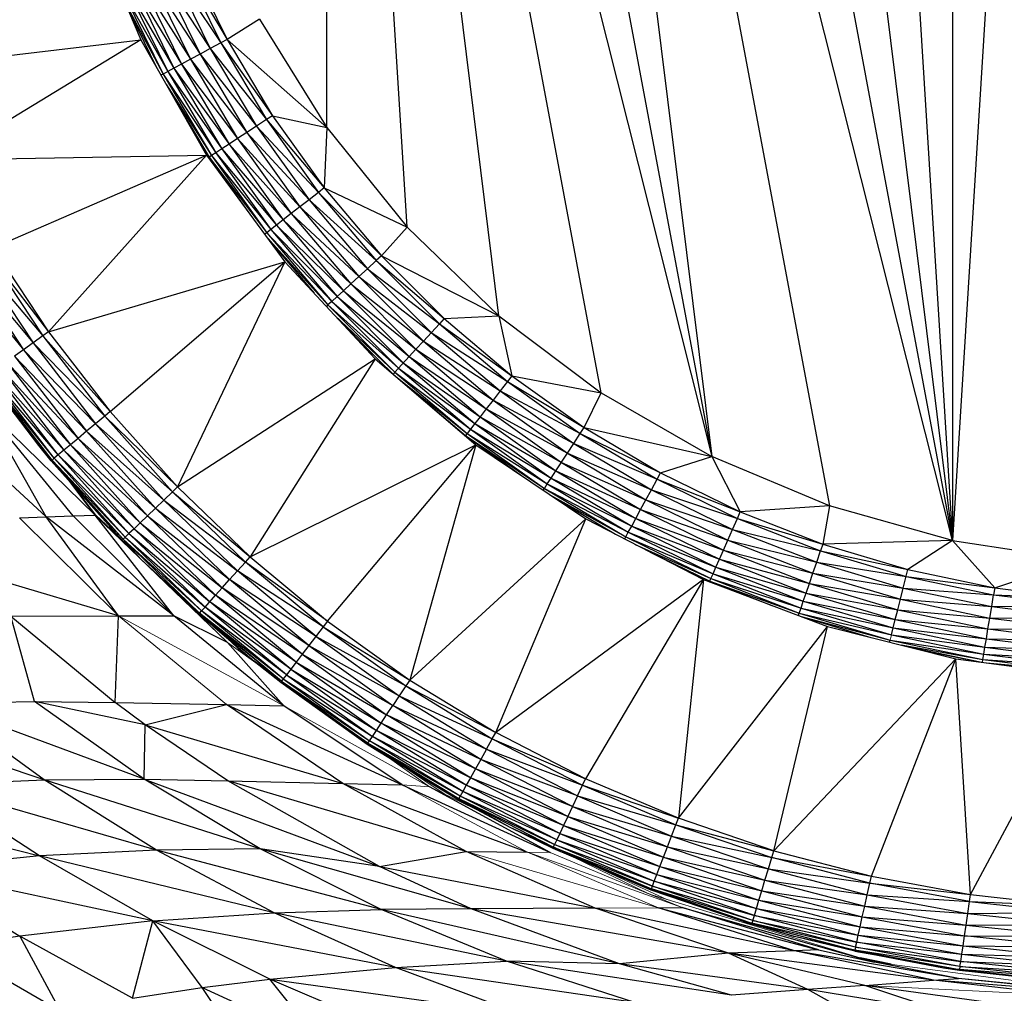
# Paper-space layout '_Right' of a CAD drawing. Header units: millimetres. Extents: x -464 to -1, y 0 to 650.
# Tile 42 of 50: x -35 to -22, y 517 to 529. Entities that reach past the tile are written whole.
import ezdxf

# ---------------------------------------------------------------- set-up
doc = ezdxf.new("R2010")
doc.units = ezdxf.units.MM

psp = doc.layouts.new('_Right')

# ---------------------------------------------------------------- linework, layer by layer
at = {"color": 7, "linetype": 'Continuous', "lineweight": 25}
for p, q in [((-21.021, 549.153), (-22.667, 522.513)), ((-22.667, 548.902), (-22.667, 522.513)), ((-24.27, 548.45), (-22.667, 522.513)), ((-25.805, 547.804), (-22.667, 522.513)), ((-27.248, 546.974), (-22.667, 522.513)), ((-28.579, 545.973), (-24.27, 522.965)), ((-22.667, 522.513), (-28.579, 545.973)), ((-28.579, 545.973), (-25.805, 523.611)), ((-29.776, 544.816), (-25.805, 523.611)), ((-28.579, 525.442), (-30.821, 543.52)), ((-29.776, 526.6), (-30.821, 543.52)), ((-27.248, 524.441), (-30.821, 543.52)), ((-30.821, 527.896), (-30.821, 543.52)), ((-30.821, 543.52), (-25.805, 523.611)), ((-33.924, 530.627), (-33.247, 529.038)), ((-32.632, 530.084), (-32.124, 529.044)), ((-32.998, 529.923), (-32.476, 528.854)), ((-32.998, 529.923), (-32.342, 528.926)), ((-32.859, 529.984), (-32.342, 528.926)), ((-32.859, 529.984), (-32.205, 529)), ((-32.716, 530.047), (-32.205, 529)), ((-32.716, 530.047), (-32.124, 529.044)), ((-33.249, 529.813), (-32.717, 528.724)), ((-33.249, 529.813), (-32.602, 528.786)), ((-33.13, 529.866), (-32.602, 528.786)), ((-33.13, 529.866), (-32.476, 528.854)), ((-33.5, 529.703), (-32.958, 528.593)), ((-33.5, 529.703), (-32.897, 528.626)), ((-33.437, 529.731), (-32.897, 528.626)), ((-33.437, 529.731), (-32.815, 528.67)), ((-33.352, 529.768), (-32.815, 528.67)), ((-33.352, 529.768), (-32.717, 528.724)), ((-33.477, 529.578), (-32.958, 528.593)), ((-33.448, 529.51), (-33.041, 528.678)), ((-31.699, 529.31), (-32.124, 529.044)), ((-31.699, 529.31), (-30.821, 527.896)), ((-36.377, 528.668), (-33.247, 529.038)), ((-33.247, 529.038), (-35.819, 527.477)), ((-33.247, 529.038), (-32.391, 527.538)), ((-32.124, 529.044), (-32.205, 529)), ((-32.124, 529.044), (-31.531, 528.05)), ((-32.124, 529.044), (-30.821, 527.896)), ((-32.342, 528.926), (-32.476, 528.854)), ((-32.205, 529), (-32.342, 528.926)), ((-32.342, 528.926), (-31.739, 527.914)), ((-32.342, 528.926), (-31.609, 528)), ((-32.205, 529), (-31.609, 528)), ((-32.205, 529), (-31.531, 528.05)), ((-32.602, 528.786), (-32.717, 528.724)), ((-32.476, 528.854), (-32.602, 528.786)), ((-32.602, 528.786), (-31.986, 527.753)), ((-32.602, 528.786), (-31.866, 527.831)), ((-32.476, 528.854), (-31.866, 527.831)), ((-32.476, 528.854), (-31.739, 527.914)), ((-32.815, 528.67), (-32.897, 528.626)), ((-32.717, 528.724), (-32.815, 528.67)), ((-32.815, 528.67), (-32.19, 527.62)), ((-32.815, 528.67), (-32.096, 527.682)), ((-32.717, 528.724), (-32.096, 527.682)), ((-32.717, 528.724), (-31.986, 527.753)), ((-32.958, 528.593), (-32.985, 528.579)), ((-32.897, 528.626), (-32.958, 528.593)), ((-32.958, 528.593), (-32.325, 527.532)), ((-32.958, 528.593), (-32.268, 527.569)), ((-32.897, 528.626), (-32.268, 527.569)), ((-32.897, 528.626), (-32.19, 527.62)), ((-32.912, 528.452), (-32.325, 527.532)), ((-32.796, 528.248), (-32.357, 527.511)), ((-31.609, 528), (-31.739, 527.914)), ((-31.531, 528.05), (-31.609, 528)), ((-31.609, 528), (-30.932, 527.052)), ((-31.609, 528), (-30.859, 527.109)), ((-31.531, 528.05), (-30.859, 527.109)), ((-31.531, 528.05), (-30.821, 527.896)), ((-32.639, 527.972), (-32.357, 527.511)), ((-31.739, 527.914), (-31.866, 527.831)), ((-31.739, 527.914), (-31.055, 526.956)), ((-31.739, 527.914), (-30.932, 527.052)), ((-30.821, 527.896), (-30.859, 527.109)), ((-30.821, 527.896), (-29.776, 526.6)), ((-31.986, 527.753), (-32.096, 527.682)), ((-31.866, 527.831), (-31.986, 527.753)), ((-31.986, 527.753), (-31.288, 526.775)), ((-31.986, 527.753), (-31.175, 526.863)), ((-31.866, 527.831), (-31.175, 526.863)), ((-31.866, 527.831), (-31.055, 526.956)), ((-32.434, 527.614), (-32.381, 527.524)), ((-32.19, 527.62), (-32.268, 527.569)), ((-32.096, 527.682), (-32.19, 527.62)), ((-32.19, 527.62), (-31.48, 526.626)), ((-32.19, 527.62), (-31.391, 526.695)), ((-32.096, 527.682), (-31.391, 526.695)), ((-32.096, 527.682), (-31.288, 526.775)), ((-35.819, 527.477), (-32.391, 527.538)), ((-35.176, 526.331), (-32.391, 527.538)), ((-32.391, 527.538), (-34.45, 525.234)), ((-32.391, 527.538), (-31.369, 526.146)), ((-32.357, 527.511), (-32.367, 527.505)), ((-32.325, 527.532), (-32.357, 527.511)), ((-32.357, 527.511), (-31.86, 526.816)), ((-32.357, 527.511), (-31.607, 526.526)), ((-32.268, 527.569), (-32.325, 527.532)), ((-32.325, 527.532), (-31.607, 526.526)), ((-32.325, 527.532), (-31.553, 526.568)), ((-32.268, 527.569), (-31.553, 526.568)), ((-32.268, 527.569), (-31.48, 526.626)), ((-30.859, 527.109), (-30.932, 527.052)), ((-30.859, 527.109), (-30.111, 526.226)), ((-30.859, 527.109), (-29.776, 526.6)), ((-30.932, 527.052), (-31.055, 526.956)), ((-30.932, 527.052), (-30.179, 526.163)), ((-30.932, 527.052), (-30.111, 526.226)), ((-31.175, 526.863), (-31.288, 526.775)), ((-31.055, 526.956), (-31.175, 526.863)), ((-31.175, 526.863), (-30.406, 525.955)), ((-31.175, 526.863), (-30.294, 526.057)), ((-31.055, 526.956), (-30.294, 526.057)), ((-31.055, 526.956), (-30.179, 526.163)), ((-31.288, 526.775), (-31.391, 526.695)), ((-31.288, 526.775), (-30.511, 525.858)), ((-31.288, 526.775), (-30.406, 525.955)), ((-31.48, 526.626), (-31.553, 526.568)), ((-31.391, 526.695), (-31.48, 526.626)), ((-31.48, 526.626), (-30.69, 525.693)), ((-31.48, 526.626), (-30.607, 525.769)), ((-31.391, 526.695), (-30.607, 525.769)), ((-31.391, 526.695), (-30.511, 525.858)), ((-29.776, 526.6), (-30.111, 526.226)), ((-29.776, 526.6), (-28.579, 525.442)), ((-31.607, 526.526), (-31.633, 526.506)), ((-31.553, 526.568), (-31.607, 526.526)), ((-31.607, 526.526), (-30.809, 525.584)), ((-31.607, 526.526), (-30.758, 525.63)), ((-31.602, 526.464), (-30.809, 525.584)), ((-31.553, 526.568), (-30.758, 525.63)), ((-31.553, 526.568), (-30.69, 525.693)), ((-35.176, 526.331), (-34.45, 525.234)), ((-31.589, 526.446), (-30.989, 525.737)), ((-35.388, 526.201), (-34.525, 525.18)), ((-35.388, 526.201), (-34.652, 525.09)), ((-35.255, 526.283), (-34.45, 525.234)), ((-35.255, 526.283), (-34.525, 525.18)), ((-30.111, 526.226), (-30.179, 526.163)), ((-30.111, 526.226), (-29.293, 525.408)), ((-30.111, 526.226), (-28.579, 525.442)), ((-35.517, 526.122), (-34.652, 525.09)), ((-35.517, 526.122), (-34.776, 525.001)), ((-34.45, 525.234), (-31.369, 526.146)), ((-33.647, 524.194), (-31.369, 526.146)), ((-31.369, 526.146), (-32.769, 523.214)), ((-30.179, 526.163), (-30.294, 526.057)), ((-30.179, 526.163), (-29.356, 525.34)), ((-30.179, 526.163), (-29.293, 525.408)), ((-35.64, 526.048), (-34.776, 525.001)), ((-30.406, 525.955), (-30.511, 525.858)), ((-30.294, 526.057), (-30.406, 525.955)), ((-30.406, 525.955), (-29.564, 525.113)), ((-30.406, 525.955), (-29.461, 525.225)), ((-30.294, 526.057), (-29.461, 525.225)), ((-30.294, 526.057), (-29.356, 525.34)), ((-30.511, 525.858), (-30.607, 525.769)), ((-30.511, 525.858), (-29.661, 525.008)), ((-30.511, 525.858), (-29.564, 525.113)), ((-30.69, 525.693), (-30.758, 525.63)), ((-30.607, 525.769), (-30.69, 525.693)), ((-30.69, 525.693), (-29.826, 524.829)), ((-30.69, 525.693), (-29.75, 524.912)), ((-30.607, 525.769), (-29.75, 524.912)), ((-30.607, 525.769), (-29.661, 525.008)), ((-30.809, 525.584), (-30.829, 525.565)), ((-30.758, 525.63), (-30.809, 525.584)), ((-30.809, 525.584), (-29.935, 524.71)), ((-30.809, 525.584), (-29.889, 524.76)), ((-30.758, 525.63), (-29.889, 524.76)), ((-30.758, 525.63), (-29.826, 524.829)), ((-30.719, 525.448), (-29.935, 524.71)), ((-29.293, 525.408), (-28.579, 525.442)), ((-28.579, 525.442), (-27.248, 524.441)), ((-28.579, 525.442), (-28.41, 524.66)), ((-30.628, 525.349), (-29.967, 524.688)), ((-29.356, 525.34), (-29.564, 525.113)), ((-29.293, 525.408), (-29.356, 525.34)), ((-29.356, 525.34), (-28.467, 524.587)), ((-29.356, 525.34), (-28.41, 524.66)), ((-29.293, 525.408), (-28.41, 524.66)), ((-34.525, 525.18), (-34.652, 525.09)), ((-34.45, 525.234), (-34.525, 525.18)), ((-34.525, 525.18), (-33.647, 524.194)), ((-34.525, 525.18), (-33.718, 524.134)), ((-34.45, 525.234), (-33.647, 524.194)), ((-30.477, 525.187), (-29.968, 524.689)), ((-29.461, 525.225), (-28.563, 524.464)), ((-29.461, 525.225), (-28.467, 524.587)), ((-34.652, 525.09), (-34.776, 525.001)), ((-34.652, 525.09), (-33.838, 524.035)), ((-34.652, 525.09), (-33.718, 524.134)), ((-29.564, 525.113), (-29.661, 525.008)), ((-29.564, 525.113), (-28.656, 524.344)), ((-29.564, 525.113), (-28.563, 524.464)), ((-34.776, 525.001), (-34.892, 524.918)), ((-34.892, 524.918), (-33.954, 523.938)), ((-34.892, 524.918), (-34.064, 523.846)), ((-34.776, 525.001), (-33.954, 523.938)), ((-34.776, 525.001), (-33.838, 524.035)), ((-29.661, 525.008), (-29.75, 524.912)), ((-29.661, 525.008), (-28.744, 524.231)), ((-29.661, 525.008), (-28.656, 524.344)), ((-34.998, 524.842), (-34.064, 523.846)), ((-34.998, 524.842), (-34.165, 523.762)), ((-32.769, 523.214), (-30.193, 524.881)), ((-30.193, 524.881), (-31.823, 522.302)), ((-30.193, 524.881), (-28.88, 523.76)), ((-29.75, 524.912), (-29.889, 524.76)), ((-29.826, 524.829), (-28.893, 524.039)), ((-29.826, 524.829), (-28.824, 524.128)), ((-29.75, 524.912), (-28.824, 524.128)), ((-29.75, 524.912), (-28.744, 524.231)), ((-34.405, 523.563), (-35.252, 524.66)), ((-34.375, 523.587), (-35.252, 524.66)), ((-34.375, 523.587), (-35.221, 524.683)), ((-34.323, 523.631), (-35.221, 524.683)), ((-35.166, 524.722), (-34.251, 523.69)), ((-34.323, 523.631), (-35.166, 524.722)), ((-35.09, 524.777), (-34.251, 523.69)), ((-35.09, 524.777), (-34.165, 523.762)), ((-29.935, 524.71), (-29.96, 524.682)), ((-29.946, 524.67), (-28.992, 523.911)), ((-29.889, 524.76), (-29.935, 524.71)), ((-29.935, 524.71), (-28.992, 523.911)), ((-29.935, 524.71), (-28.95, 523.966)), ((-29.889, 524.76), (-28.95, 523.966)), ((-29.889, 524.76), (-28.893, 524.039)), ((-28.41, 524.66), (-28.467, 524.587)), ((-28.41, 524.66), (-27.468, 523.987)), ((-28.41, 524.66), (-27.248, 524.441)), ((-34.577, 523.751), (-35.264, 524.652)), ((-34.405, 523.563), (-35.264, 524.652)), ((-29.838, 524.578), (-29.016, 523.882)), ((-28.467, 524.587), (-28.563, 524.464)), ((-28.467, 524.587), (-27.519, 523.91)), ((-28.467, 524.587), (-27.468, 523.987)), ((-28.563, 524.464), (-28.656, 524.344)), ((-28.563, 524.464), (-27.604, 523.779)), ((-28.563, 524.464), (-27.519, 523.91)), ((-27.468, 523.987), (-27.248, 524.441)), ((-27.248, 524.441), (-25.805, 523.611)), ((-28.656, 524.344), (-28.744, 524.231)), ((-28.656, 524.344), (-27.687, 523.652)), ((-28.656, 524.344), (-27.604, 523.779)), ((-34.483, 522.822), (-35.977, 524.202)), ((-33.841, 522.845), (-35.296, 524.262)), ((-34.128, 522.835), (-35.296, 524.262)), ((-34.483, 522.822), (-35.296, 524.262)), ((-33.647, 524.194), (-33.718, 524.134)), ((-33.647, 524.194), (-32.769, 523.214)), ((-28.744, 524.231), (-28.824, 524.128)), ((-28.744, 524.231), (-27.766, 523.532)), ((-28.744, 524.231), (-27.687, 523.652)), ((-33.838, 524.035), (-33.954, 523.938)), ((-33.718, 524.134), (-33.838, 524.035)), ((-33.838, 524.035), (-32.948, 523.042)), ((-33.838, 524.035), (-32.836, 523.15)), ((-33.718, 524.134), (-32.769, 523.214)), ((-33.718, 524.134), (-32.836, 523.15)), ((-29.242, 524.069), (-29.016, 523.882)), ((-28.893, 524.039), (-28.95, 523.966)), ((-28.824, 524.128), (-28.893, 524.039)), ((-28.893, 524.039), (-27.898, 523.329)), ((-28.893, 524.039), (-27.837, 523.423)), ((-28.824, 524.128), (-27.837, 523.423)), ((-28.824, 524.128), (-27.766, 523.532)), ((-33.954, 523.938), (-34.064, 523.846)), ((-33.954, 523.938), (-33.057, 522.937)), ((-33.954, 523.938), (-32.948, 523.042)), ((-28.992, 523.911), (-29.016, 523.882)), ((-28.95, 523.966), (-28.992, 523.911)), ((-28.992, 523.911), (-27.987, 523.194)), ((-28.992, 523.911), (-27.949, 523.251)), ((-28.95, 523.966), (-27.949, 523.251)), ((-28.95, 523.966), (-27.898, 523.329)), ((-27.604, 523.779), (-27.519, 523.91)), ((-27.519, 523.91), (-27.468, 523.987)), ((-27.519, 523.91), (-26.518, 523.314)), ((-27.519, 523.91), (-26.474, 523.395)), ((-27.468, 523.987), (-26.474, 523.395)), ((-27.468, 523.987), (-25.805, 523.611)), ((-34.165, 523.762), (-34.251, 523.69)), ((-34.064, 523.846), (-34.165, 523.762)), ((-34.165, 523.762), (-33.255, 522.746)), ((-34.165, 523.762), (-33.161, 522.837)), ((-34.064, 523.846), (-33.161, 522.837)), ((-34.064, 523.846), (-33.057, 522.937)), ((-31.823, 522.302), (-28.88, 523.76)), ((-30.812, 521.461), (-28.88, 523.76)), ((-28.88, 523.76), (-29.743, 520.696)), ((-29.018, 523.878), (-29.016, 523.882)), ((-29.016, 523.882), (-28.88, 523.76)), ((-29.016, 523.882), (-28.286, 523.361)), ((-29.016, 523.882), (-27.987, 523.194)), ((-28.88, 523.76), (-27.447, 522.797)), ((-27.687, 523.652), (-27.604, 523.779)), ((-27.604, 523.779), (-26.593, 523.176)), ((-27.604, 523.779), (-26.518, 523.314)), ((-34.415, 523.554), (-34.577, 523.751)), ((-34.405, 523.563), (-34.577, 523.751)), ((-34.323, 523.631), (-34.375, 523.587)), ((-34.251, 523.69), (-34.323, 523.631)), ((-34.323, 523.631), (-33.403, 522.604)), ((-34.323, 523.631), (-33.336, 522.668)), ((-34.251, 523.69), (-33.336, 522.668)), ((-34.251, 523.69), (-33.255, 522.746)), ((-27.837, 523.423), (-27.687, 523.652)), ((-27.687, 523.652), (-26.665, 523.043)), ((-27.687, 523.652), (-26.593, 523.176)), ((-34.405, 523.563), (-34.415, 523.554)), ((-33.489, 522.52), (-34.415, 523.554)), ((-33.479, 522.53), (-34.415, 523.554)), ((-34.375, 523.587), (-34.405, 523.563)), ((-34.405, 523.563), (-33.452, 522.556)), ((-34.405, 523.563), (-33.479, 522.53)), ((-34.375, 523.587), (-33.452, 522.556)), ((-34.375, 523.587), (-33.403, 522.604)), ((-27.766, 523.532), (-26.733, 522.917)), ((-27.766, 523.532), (-26.665, 523.043)), ((-26.474, 523.395), (-25.805, 523.611)), ((-24.27, 522.965), (-25.805, 523.611)), ((-25.805, 523.611), (-25.435, 522.887)), ((-27.898, 523.329), (-27.837, 523.423)), ((-27.837, 523.423), (-26.795, 522.802)), ((-27.837, 523.423), (-26.733, 522.917)), ((-26.518, 523.314), (-26.474, 523.395)), ((-26.474, 523.395), (-25.435, 522.887)), ((-33.841, 522.845), (-34.187, 523.299)), ((-27.987, 523.194), (-27.949, 523.251)), ((-27.949, 523.251), (-27.898, 523.329)), ((-27.949, 523.251), (-26.893, 522.621)), ((-27.949, 523.251), (-26.849, 522.703)), ((-27.898, 523.329), (-26.849, 522.703)), ((-27.898, 523.329), (-26.795, 522.802)), ((-26.593, 523.176), (-26.518, 523.314)), ((-26.518, 523.314), (-25.472, 522.802)), ((-26.518, 523.314), (-25.435, 522.887)), ((-32.836, 523.15), (-32.948, 523.042)), ((-32.769, 523.214), (-32.836, 523.15)), ((-32.836, 523.15), (-31.884, 522.233)), ((-32.836, 523.15), (-31.823, 522.302)), ((-32.769, 523.214), (-31.823, 522.302)), ((-28.002, 523.17), (-27.987, 523.194)), ((-27.987, 523.194), (-26.926, 522.561)), ((-27.987, 523.194), (-26.893, 522.621)), ((-26.665, 523.043), (-26.593, 523.176)), ((-26.593, 523.176), (-25.535, 522.659)), ((-26.593, 523.176), (-25.472, 522.802)), ((-32.948, 523.042), (-33.057, 522.937)), ((-32.948, 523.042), (-31.989, 522.117)), ((-32.948, 523.042), (-31.884, 522.233)), ((-27.907, 523.106), (-26.926, 522.561)), ((-27.854, 523.07), (-27.059, 522.596)), ((-26.733, 522.917), (-26.665, 523.043)), ((-26.665, 523.043), (-25.596, 522.52)), ((-26.665, 523.043), (-25.535, 522.659)), ((-33.057, 522.937), (-33.161, 522.837)), ((-33.057, 522.937), (-32.09, 522.004)), ((-33.057, 522.937), (-31.989, 522.117)), ((-26.795, 522.802), (-26.733, 522.917)), ((-26.733, 522.917), (-25.653, 522.389)), ((-26.733, 522.917), (-25.596, 522.52)), ((-25.472, 522.802), (-25.435, 522.887)), ((-24.27, 522.965), (-25.435, 522.887)), ((-25.435, 522.887), (-24.357, 522.466)), ((-24.27, 522.965), (-24.357, 522.466)), ((-22.667, 522.513), (-24.27, 522.965)), ((-34.827, 522.809), (-34.483, 522.822)), ((-34.827, 522.809), (-33.54, 521.531)), ((-34.483, 522.822), (-34.128, 522.835)), ((-33.54, 521.531), (-34.483, 522.822)), ((-32.819, 521.532), (-34.483, 522.822)), ((-34.128, 522.835), (-33.841, 522.845)), ((-32.819, 521.532), (-34.128, 522.835)), ((-33.841, 522.845), (-33.833, 522.846)), ((-32.116, 521.183), (-33.841, 522.845)), ((-32.819, 521.532), (-33.841, 522.845)), ((-33.255, 522.746), (-33.336, 522.668)), ((-33.161, 522.837), (-33.255, 522.746)), ((-33.255, 522.746), (-32.185, 521.897)), ((-33.255, 522.746), (-32.273, 521.8)), ((-33.161, 522.837), (-32.185, 521.897)), ((-33.161, 522.837), (-32.09, 522.004)), ((-29.743, 520.696), (-27.447, 522.797)), ((-28.621, 520.011), (-27.447, 522.797)), ((-27.447, 522.797), (-25.912, 522.004)), ((-26.849, 522.703), (-26.795, 522.802)), ((-26.795, 522.802), (-25.706, 522.27)), ((-26.795, 522.802), (-25.653, 522.389)), ((-25.535, 522.659), (-25.472, 522.802)), ((-25.472, 522.802), (-24.387, 522.379)), ((-25.472, 522.802), (-24.357, 522.466)), ((-33.336, 522.668), (-33.403, 522.604)), ((-33.336, 522.668), (-32.348, 521.716)), ((-33.336, 522.668), (-32.273, 521.8)), ((-26.926, 522.561), (-26.893, 522.621)), ((-26.893, 522.621), (-26.849, 522.703)), ((-26.893, 522.621), (-25.788, 522.081)), ((-26.893, 522.621), (-25.751, 522.167)), ((-26.849, 522.703), (-25.751, 522.167)), ((-26.849, 522.703), (-25.706, 522.27)), ((-25.596, 522.52), (-25.535, 522.659)), ((-25.535, 522.659), (-24.437, 522.231)), ((-25.535, 522.659), (-24.387, 522.379)), ((-33.479, 522.53), (-33.489, 522.52)), ((-33.489, 522.52), (-33.246, 522.273)), ((-33.452, 522.556), (-33.479, 522.53)), ((-33.479, 522.53), (-32.455, 521.596)), ((-33.479, 522.53), (-32.481, 521.567)), ((-33.479, 522.53), (-33.246, 522.273)), ((-33.403, 522.604), (-33.452, 522.556)), ((-33.452, 522.556), (-32.41, 521.647)), ((-33.452, 522.556), (-32.455, 521.596)), ((-33.403, 522.604), (-32.41, 521.647)), ((-33.403, 522.604), (-32.348, 521.716)), ((-26.94, 522.535), (-26.926, 522.561)), ((-26.926, 522.561), (-25.816, 522.019)), ((-26.926, 522.561), (-25.788, 522.081)), ((-25.653, 522.389), (-25.596, 522.52)), ((-25.596, 522.52), (-24.487, 522.088)), ((-25.596, 522.52), (-24.437, 522.231)), ((-22.667, 522.513), (-24.357, 522.466)), ((-22.667, 522.513), (-23.248, 522.136)), ((-22.667, 522.513), (-21.021, 522.262)), ((-22.667, 522.513), (-22.115, 521.899)), ((-26.802, 522.464), (-25.816, 522.019)), ((-26.607, 522.363), (-25.831, 521.984)), ((-25.706, 522.27), (-25.653, 522.389)), ((-25.653, 522.389), (-24.533, 521.952)), ((-25.653, 522.389), (-24.487, 522.088)), ((-24.437, 522.231), (-24.387, 522.379)), ((-24.357, 522.466), (-24.387, 522.379)), ((-24.387, 522.379), (-23.271, 522.047)), ((-24.387, 522.379), (-23.248, 522.136)), ((-24.357, 522.466), (-23.248, 522.136)), ((-32.481, 521.567), (-33.246, 522.273)), ((-33.246, 522.273), (-32.49, 521.557)), ((-31.989, 522.117), (-31.884, 522.233)), ((-31.884, 522.233), (-31.823, 522.302)), ((-30.812, 521.461), (-31.884, 522.233)), ((-30.869, 521.388), (-31.884, 522.233)), ((-31.823, 522.302), (-30.812, 521.461)), ((-25.751, 522.167), (-25.706, 522.27)), ((-25.706, 522.27), (-24.576, 521.829)), ((-25.706, 522.27), (-24.533, 521.952)), ((-24.487, 522.088), (-24.437, 522.231)), ((-24.437, 522.231), (-23.309, 521.895)), ((-24.437, 522.231), (-23.271, 522.047)), ((-22.115, 521.899), (-21.021, 522.262)), ((-33.54, 521.531), (-35.594, 522.145)), ((-32.09, 522.004), (-31.989, 522.117)), ((-30.869, 521.388), (-31.989, 522.117)), ((-30.964, 521.264), (-31.989, 522.117)), ((-25.788, 522.081), (-25.751, 522.167)), ((-25.751, 522.167), (-24.612, 521.722)), ((-25.751, 522.167), (-24.576, 521.829)), ((-23.309, 521.895), (-23.248, 522.136)), ((-23.248, 522.136), (-22.115, 521.899)), ((-32.185, 521.897), (-32.09, 522.004)), ((-31.057, 521.144), (-32.09, 522.004)), ((-30.964, 521.264), (-32.09, 522.004)), ((-25.912, 522.004), (-28.621, 520.011)), ((-25.912, 522.004), (-27.451, 519.41)), ((-25.912, 522.004), (-26.241, 518.895)), ((-25.912, 522.004), (-24.297, 521.394)), ((-25.912, 522.004), (-25.831, 521.984)), ((-25.835, 521.975), (-25.831, 521.984)), ((-25.831, 521.984), (-25.816, 522.019)), ((-25.831, 521.984), (-25.024, 521.669)), ((-25.831, 521.984), (-24.665, 521.569)), ((-25.816, 522.019), (-25.788, 522.081)), ((-25.816, 522.019), (-24.665, 521.569)), ((-25.816, 522.019), (-24.642, 521.634)), ((-25.788, 522.081), (-24.642, 521.634)), ((-25.788, 522.081), (-24.612, 521.722)), ((-24.533, 521.952), (-24.487, 522.088)), ((-24.487, 522.088), (-23.346, 521.748)), ((-24.487, 522.088), (-23.309, 521.895)), ((-23.271, 522.047), (-22.131, 521.807)), ((-23.271, 522.047), (-22.115, 521.899)), ((-32.273, 521.8), (-32.185, 521.897)), ((-31.144, 521.031), (-32.185, 521.897)), ((-31.057, 521.144), (-32.185, 521.897)), ((-24.576, 521.829), (-24.533, 521.952)), ((-24.533, 521.952), (-23.381, 521.609)), ((-24.533, 521.952), (-23.346, 521.748)), ((-23.346, 521.748), (-23.309, 521.895)), ((-23.309, 521.895), (-22.156, 521.654)), ((-23.309, 521.895), (-22.131, 521.807)), ((-22.115, 521.899), (-22.131, 521.807)), ((-22.115, 521.899), (-20.967, 521.756)), ((-32.41, 521.647), (-32.273, 521.8)), ((-31.224, 520.927), (-32.348, 521.716)), ((-31.293, 520.838), (-32.348, 521.716)), ((-31.144, 521.031), (-32.273, 521.8)), ((-31.224, 520.927), (-32.273, 521.8)), ((-24.642, 521.634), (-24.612, 521.722)), ((-24.612, 521.722), (-24.576, 521.829)), ((-24.612, 521.722), (-23.441, 521.374)), ((-24.612, 521.722), (-23.413, 521.483)), ((-24.576, 521.829), (-23.413, 521.483)), ((-24.576, 521.829), (-23.381, 521.609)), ((-23.381, 521.609), (-23.346, 521.748)), ((-23.346, 521.748), (-22.181, 521.504)), ((-23.346, 521.748), (-22.156, 521.654)), ((-22.156, 521.654), (-22.131, 521.807)), ((-22.131, 521.807), (-20.975, 521.663)), ((-22.131, 521.807), (-20.967, 521.756)), ((-32.481, 521.567), (-32.455, 521.596)), ((-32.455, 521.596), (-32.41, 521.647)), ((-31.392, 520.71), (-32.455, 521.596)), ((-31.35, 520.764), (-32.455, 521.596)), ((-31.35, 520.764), (-32.41, 521.647)), ((-31.293, 520.838), (-32.41, 521.647)), ((-24.665, 521.569), (-24.642, 521.634)), ((-24.642, 521.634), (-23.464, 521.283)), ((-24.642, 521.634), (-23.441, 521.374)), ((-23.413, 521.483), (-23.381, 521.609)), ((-23.381, 521.609), (-22.205, 521.362)), ((-23.381, 521.609), (-22.181, 521.504)), ((-22.181, 521.504), (-22.156, 521.654)), ((-22.156, 521.654), (-20.975, 521.663)), ((-22.156, 521.654), (-20.988, 521.508)), ((-34.943, 521.529), (-33.54, 521.531)), ((-34.943, 521.529), (-33.58, 520.401)), ((-34.633, 520.414), (-34.943, 521.529)), ((-33.58, 520.401), (-33.54, 521.531)), ((-33.54, 521.531), (-32.819, 521.532)), ((-32.116, 521.183), (-32.819, 521.532)), ((-31.385, 520.361), (-32.819, 521.532)), ((-32.481, 521.567), (-32.49, 521.557)), ((-31.415, 520.68), (-32.49, 521.557)), ((-32.49, 521.557), (-31.768, 520.942)), ((-31.392, 520.71), (-32.481, 521.567)), ((-31.415, 520.68), (-32.481, 521.567)), ((-30.812, 521.461), (-30.869, 521.388)), ((-30.812, 521.461), (-29.743, 520.696)), ((-24.676, 521.537), (-24.665, 521.569)), ((-24.665, 521.569), (-23.481, 521.217)), ((-24.665, 521.569), (-23.464, 521.283)), ((-24.639, 521.524), (-23.481, 521.217)), ((-24.624, 521.518), (-23.733, 521.252)), ((-23.441, 521.374), (-23.413, 521.483)), ((-23.413, 521.483), (-22.226, 521.234)), ((-23.413, 521.483), (-22.205, 521.362)), ((-22.205, 521.362), (-22.181, 521.504)), ((-22.181, 521.504), (-20.988, 521.508)), ((-22.181, 521.504), (-21, 521.357)), ((-30.869, 521.388), (-31.057, 521.144)), ((-30.869, 521.388), (-29.794, 520.619)), ((-30.869, 521.388), (-29.743, 520.696)), ((-26.241, 518.895), (-24.297, 521.394)), ((-24.997, 518.471), (-24.297, 521.394)), ((-24.297, 521.394), (-22.622, 520.973)), ((-23.464, 521.283), (-23.441, 521.374)), ((-23.441, 521.374), (-22.245, 521.123)), ((-23.441, 521.374), (-22.226, 521.234)), ((-22.226, 521.234), (-22.205, 521.362)), ((-22.205, 521.362), (-21.012, 521.214)), ((-22.205, 521.362), (-21, 521.357)), ((-30.964, 521.264), (-29.794, 520.619)), ((-30.964, 521.264), (-29.88, 520.489)), ((-23.487, 521.191), (-23.481, 521.217)), ((-23.481, 521.217), (-22.271, 520.963)), ((-23.481, 521.217), (-22.26, 521.031)), ((-23.464, 521.283), (-22.26, 521.031)), ((-23.464, 521.283), (-22.245, 521.123)), ((-22.245, 521.123), (-22.226, 521.234)), ((-22.226, 521.234), (-21.023, 521.084)), ((-22.226, 521.234), (-21.012, 521.214)), ((-31.385, 520.361), (-32.116, 521.183)), ((-31.057, 521.144), (-31.144, 521.031)), ((-31.057, 521.144), (-29.964, 520.362)), ((-31.057, 521.144), (-29.88, 520.489)), ((-23.336, 521.153), (-22.271, 520.963)), ((-23.218, 521.123), (-22.305, 520.932)), ((-23.012, 521.071), (-22.309, 520.932)), ((-22.26, 521.031), (-22.245, 521.123)), ((-22.245, 521.123), (-21.032, 520.972)), ((-22.245, 521.123), (-21.023, 521.084)), ((-31.768, 520.942), (-31.423, 520.669)), ((-31.415, 520.68), (-31.768, 520.942)), ((-31.144, 521.031), (-31.224, 520.927)), ((-31.144, 521.031), (-30.043, 520.242)), ((-31.144, 521.031), (-29.964, 520.362)), ((-24.997, 518.471), (-22.622, 520.973)), ((-23.725, 518.138), (-22.622, 520.973)), ((-22.432, 517.899), (-22.622, 520.973)), ((-22.622, 520.973), (-20.91, 520.748)), ((-22.277, 520.928), (-22.271, 520.963)), ((-22.271, 520.963), (-22.26, 521.031)), ((-22.271, 520.963), (-21.045, 520.811)), ((-22.271, 520.963), (-21.04, 520.879)), ((-22.26, 521.031), (-21.04, 520.879)), ((-22.26, 521.031), (-21.032, 520.972)), ((-31.293, 520.838), (-31.35, 520.764)), ((-31.224, 520.927), (-31.293, 520.838)), ((-31.293, 520.838), (-30.115, 520.133)), ((-31.293, 520.838), (-30.177, 520.04)), ((-31.224, 520.927), (-30.043, 520.242)), ((-31.224, 520.927), (-30.115, 520.133)), ((-22.223, 520.921), (-21.045, 520.811)), ((-31.415, 520.68), (-31.423, 520.669)), ((-31.392, 520.71), (-31.415, 520.68)), ((-31.415, 520.68), (-30.287, 519.873)), ((-31.415, 520.68), (-30.266, 519.905)), ((-31.35, 520.764), (-31.392, 520.71)), ((-31.392, 520.71), (-30.266, 519.905)), ((-31.392, 520.71), (-30.228, 519.962)), ((-31.35, 520.764), (-30.177, 520.04)), ((-31.35, 520.764), (-30.228, 519.962)), ((-29.743, 520.696), (-29.794, 520.619)), ((-29.743, 520.696), (-28.621, 520.011)), ((-22.432, 517.899), (-20.91, 520.748)), ((-31.423, 520.669), (-30.295, 519.862)), ((-30.287, 519.873), (-31.423, 520.669)), ((-29.794, 520.619), (-29.88, 520.489)), ((-29.794, 520.619), (-28.621, 520.011)), ((-29.794, 520.619), (-28.666, 519.93)), ((-29.88, 520.489), (-29.964, 520.362)), ((-29.88, 520.489), (-28.742, 519.794)), ((-29.88, 520.489), (-28.666, 519.93)), ((-34.506, 519.396), (-37.323, 520.328)), ((-35.891, 520.401), (-34.633, 520.414)), ((-34.506, 519.396), (-35.891, 520.401)), ((-33.205, 519.403), (-35.891, 520.401)), ((-34.633, 520.414), (-33.58, 520.401)), ((-33.192, 520.114), (-34.633, 520.414)), ((-33.205, 519.403), (-34.633, 520.414)), ((-33.192, 520.114), (-33.58, 520.401)), ((-33.58, 520.401), (-32.13, 520.375)), ((-33.192, 520.114), (-32.13, 520.375)), ((-30.613, 519.349), (-32.13, 520.375)), ((-32.13, 520.375), (-29.842, 519.332)), ((-32.13, 520.375), (-31.385, 520.361)), ((-29.842, 519.332), (-31.385, 520.361)), ((-30.043, 520.242), (-29.964, 520.362)), ((-28.816, 519.662), (-29.964, 520.362)), ((-29.964, 520.362), (-28.742, 519.794)), ((-30.115, 520.133), (-30.043, 520.242)), ((-28.887, 519.537), (-30.043, 520.242)), ((-28.816, 519.662), (-30.043, 520.242)), ((-33.205, 519.403), (-33.192, 520.114)), ((-33.192, 520.114), (-30.613, 519.349)), ((-32.115, 519.383), (-33.192, 520.114)), ((-30.228, 519.962), (-30.177, 520.04)), ((-30.177, 520.04), (-30.115, 520.133)), ((-29.005, 519.325), (-30.177, 520.04)), ((-28.95, 519.423), (-30.177, 520.04)), ((-28.887, 519.537), (-30.115, 520.133)), ((-28.95, 519.423), (-30.115, 520.133)), ((-30.266, 519.905), (-30.228, 519.962)), ((-29.051, 519.244), (-30.228, 519.962)), ((-29.005, 519.325), (-30.228, 519.962)), ((-28.742, 519.794), (-28.666, 519.93)), ((-28.666, 519.93), (-28.621, 520.011)), ((-28.666, 519.93), (-27.49, 519.326)), ((-28.666, 519.93), (-27.451, 519.41)), ((-27.451, 519.41), (-28.621, 520.011)), ((-30.287, 519.873), (-30.295, 519.862)), ((-30.295, 519.862), (-30.159, 519.773)), ((-30.287, 519.873), (-30.266, 519.905)), ((-30.287, 519.873), (-29.103, 519.151)), ((-29.085, 519.184), (-30.287, 519.873)), ((-30.287, 519.873), (-30.159, 519.773)), ((-29.085, 519.184), (-30.266, 519.905)), ((-29.051, 519.244), (-30.266, 519.905)), ((-28.742, 519.794), (-28.816, 519.662)), ((-28.742, 519.794), (-27.49, 519.326)), ((-28.742, 519.794), (-27.557, 519.185)), ((-30.159, 519.773), (-29.11, 519.139)), ((-30.159, 519.773), (-29.103, 519.151)), ((-28.816, 519.662), (-28.887, 519.537)), ((-27.621, 519.047), (-28.816, 519.662)), ((-27.557, 519.185), (-28.816, 519.662)), ((-28.887, 519.537), (-28.95, 519.423)), ((-27.621, 519.047), (-28.887, 519.537)), ((-27.682, 518.917), (-28.887, 519.537)), ((-35.985, 519.331), (-34.506, 519.396)), ((-34.506, 519.396), (-33.205, 519.403)), ((-31.693, 518.496), (-34.506, 519.396)), ((-33.041, 518.479), (-34.506, 519.396)), ((-33.205, 519.403), (-30.138, 518.267)), ((-33.205, 519.403), (-32.115, 519.383)), ((-31.693, 518.496), (-33.205, 519.403)), ((-28.95, 519.423), (-29.005, 519.325)), ((-27.737, 518.799), (-28.95, 519.423)), ((-27.682, 518.917), (-28.95, 519.423)), ((-27.49, 519.326), (-27.451, 519.41)), ((-26.241, 518.895), (-27.451, 519.41)), ((-33.041, 518.479), (-35.985, 519.331)), ((-34.57, 518.404), (-35.985, 519.331)), ((-29.007, 518.463), (-32.115, 519.383)), ((-32.115, 519.383), (-30.613, 519.349)), ((-30.138, 518.267), (-32.115, 519.383)), ((-30.613, 519.349), (-28.208, 518.451)), ((-30.613, 519.349), (-29.842, 519.332)), ((-29.007, 518.463), (-30.613, 519.349)), ((-29.842, 519.332), (-27.913, 518.447)), ((-27.913, 518.447), (-29.486, 519.306)), ((-29.005, 519.325), (-29.051, 519.244)), ((-27.785, 518.697), (-29.005, 519.325)), ((-27.737, 518.799), (-29.005, 519.325)), ((-27.557, 519.185), (-27.49, 519.326)), ((-27.49, 519.326), (-26.274, 518.809)), ((-27.49, 519.326), (-26.241, 518.895)), ((-37.609, 519.175), (-34.57, 518.404)), ((-29.103, 519.151), (-29.11, 519.139)), ((-29.11, 519.139), (-28.437, 518.779)), ((-29.085, 519.184), (-29.103, 519.151)), ((-29.103, 519.151), (-27.854, 518.551)), ((-29.103, 519.151), (-27.87, 518.517)), ((-29.103, 519.151), (-28.437, 518.779)), ((-29.051, 519.244), (-29.085, 519.184)), ((-27.825, 518.613), (-29.085, 519.184)), ((-27.854, 518.551), (-29.085, 519.184)), ((-27.825, 518.613), (-29.051, 519.244)), ((-27.785, 518.697), (-29.051, 519.244)), ((-27.557, 519.185), (-27.621, 519.047)), ((-27.557, 519.185), (-26.33, 518.663)), ((-27.557, 519.185), (-26.274, 518.809)), ((-27.621, 519.047), (-27.682, 518.917)), ((-27.621, 519.047), (-26.33, 518.663)), ((-27.621, 519.047), (-26.384, 518.522)), ((-27.682, 518.917), (-27.737, 518.799)), ((-27.682, 518.917), (-26.384, 518.522)), ((-27.682, 518.917), (-26.435, 518.388)), ((-26.274, 518.809), (-26.241, 518.895)), ((-24.997, 518.471), (-26.241, 518.895)), ((-28.437, 518.779), (-27.876, 518.504)), ((-28.437, 518.779), (-27.87, 518.517)), ((-27.737, 518.799), (-27.785, 518.697)), ((-27.737, 518.799), (-26.435, 518.388)), ((-27.737, 518.799), (-26.482, 518.266)), ((-26.33, 518.663), (-26.274, 518.809)), ((-26.274, 518.809), (-25.023, 518.382)), ((-26.274, 518.809), (-24.997, 518.471)), ((-27.785, 518.697), (-27.825, 518.613)), ((-27.785, 518.697), (-26.522, 518.161)), ((-27.785, 518.697), (-26.482, 518.266)), ((-26.384, 518.522), (-26.33, 518.663)), ((-26.33, 518.663), (-25.023, 518.382)), ((-26.33, 518.663), (-25.068, 518.233)), ((-27.876, 518.504), (-27.87, 518.517)), ((-27.876, 518.504), (-26.62, 517.97)), ((-27.87, 518.517), (-27.854, 518.551)), ((-27.87, 518.517), (-26.58, 518.01)), ((-27.87, 518.517), (-26.593, 517.974)), ((-26.62, 517.97), (-27.87, 518.517)), ((-27.825, 518.613), (-27.854, 518.551)), ((-26.58, 518.01), (-27.854, 518.551)), ((-27.854, 518.551), (-26.555, 518.074)), ((-27.825, 518.613), (-26.522, 518.161)), ((-27.825, 518.613), (-26.555, 518.074)), ((-26.435, 518.388), (-26.384, 518.522)), ((-26.384, 518.522), (-25.112, 518.088)), ((-26.384, 518.522), (-25.068, 518.233)), ((-34.57, 518.404), (-36.247, 518.237)), ((-33.041, 518.479), (-34.57, 518.404)), ((-31.509, 517.66), (-34.57, 518.404)), ((-33.093, 517.556), (-34.57, 518.404)), ((-31.693, 518.496), (-33.041, 518.479)), ((-31.509, 517.66), (-33.041, 518.479)), ((-30.113, 517.703), (-33.041, 518.479)), ((-30.113, 517.703), (-31.693, 518.496)), ((-28.941, 517.714), (-31.693, 518.496)), ((-30.138, 518.267), (-31.693, 518.496)), ((-30.138, 518.267), (-29.007, 518.463)), ((-29.007, 518.463), (-28.208, 518.451)), ((-27.327, 517.723), (-29.007, 518.463)), ((-26.482, 518.266), (-26.435, 518.388)), ((-26.435, 518.388), (-25.153, 517.95)), ((-26.435, 518.388), (-25.112, 518.088)), ((-25.068, 518.233), (-25.023, 518.382)), ((-25.023, 518.382), (-24.997, 518.471)), ((-23.745, 518.048), (-25.023, 518.382)), ((-25.023, 518.382), (-23.725, 518.138)), ((-24.997, 518.471), (-23.725, 518.138)), ((-28.941, 517.714), (-30.138, 518.267)), ((-30.138, 518.267), (-27.327, 517.723)), ((-26.522, 518.161), (-26.482, 518.266)), ((-26.482, 518.266), (-25.191, 517.825)), ((-26.482, 518.266), (-25.153, 517.95)), ((-36.247, 518.237), (-34.826, 517.359)), ((-33.093, 517.556), (-36.247, 518.237)), ((-26.555, 518.074), (-26.522, 518.161)), ((-26.522, 518.161), (-25.223, 517.718)), ((-26.522, 518.161), (-25.191, 517.825)), ((-25.112, 518.088), (-25.068, 518.233)), ((-25.068, 518.233), (-23.779, 517.896)), ((-25.068, 518.233), (-23.745, 518.048)), ((-23.745, 518.048), (-23.725, 518.138)), ((-23.725, 518.138), (-22.432, 517.899)), ((-26.593, 517.974), (-26.58, 518.01)), ((-26.58, 518.01), (-26.555, 518.074)), ((-26.58, 518.01), (-25.25, 517.628)), ((-25.27, 517.563), (-26.58, 518.01)), ((-25.25, 517.628), (-26.555, 518.074)), ((-26.555, 518.074), (-25.223, 517.718)), ((-25.153, 517.95), (-25.112, 518.088)), ((-25.112, 518.088), (-23.812, 517.748)), ((-25.112, 518.088), (-23.779, 517.896)), ((-23.779, 517.896), (-23.745, 518.048)), ((-23.745, 518.048), (-22.432, 517.899)), ((-22.445, 517.808), (-23.745, 518.048)), ((-26.62, 517.97), (-26.593, 517.974)), ((-26.62, 517.97), (-26.598, 517.961)), ((-26.593, 517.974), (-26.598, 517.961)), ((-26.598, 517.961), (-25.285, 517.513)), ((-26.598, 517.961), (-25.281, 517.527)), ((-25.27, 517.563), (-26.593, 517.974)), ((-26.593, 517.974), (-25.281, 517.527)), ((-25.191, 517.825), (-25.153, 517.95)), ((-25.153, 517.95), (-23.843, 517.608)), ((-25.153, 517.95), (-23.812, 517.748)), ((-23.812, 517.748), (-23.779, 517.896)), ((-23.779, 517.896), (-22.468, 517.654)), ((-23.779, 517.896), (-22.445, 517.808)), ((-22.445, 517.808), (-22.432, 517.899)), ((-22.432, 517.899), (-21.125, 517.756)), ((-26.498, 517.727), (-26.192, 517.729)), ((-26.498, 517.727), (-24.412, 517.179)), ((-24.729, 517.168), (-26.498, 517.727)), ((-26.192, 517.729), (-23.686, 517.02)), ((-24.412, 517.179), (-26.192, 517.729)), ((-25.223, 517.718), (-25.191, 517.825)), ((-25.191, 517.825), (-23.843, 517.608)), ((-25.191, 517.825), (-23.871, 517.48)), ((-23.843, 517.608), (-23.812, 517.748)), ((-23.812, 517.748), (-22.468, 517.654)), ((-23.812, 517.748), (-22.49, 517.503)), ((-22.468, 517.654), (-22.445, 517.808)), ((-22.445, 517.808), (-21.132, 517.664)), ((-22.445, 517.808), (-21.125, 517.756)), ((-33.093, 517.556), (-31.509, 517.66)), ((-31.509, 517.66), (-30.113, 517.703)), ((-28.479, 517.032), (-31.509, 517.66)), ((-29.927, 516.947), (-31.509, 517.66)), ((-28.941, 517.714), (-30.113, 517.703)), ((-27.008, 516.996), (-30.113, 517.703)), ((-28.479, 517.032), (-30.113, 517.703)), ((-27.327, 517.723), (-28.941, 517.714)), ((-25.589, 517.138), (-28.941, 517.714)), ((-27.008, 516.996), (-28.941, 517.714)), ((-25.589, 517.138), (-27.327, 517.723)), ((-24.729, 517.168), (-27.327, 517.723)), ((-25.27, 517.563), (-25.25, 517.628)), ((-25.25, 517.628), (-25.223, 517.718)), ((-25.25, 517.628), (-23.896, 517.371)), ((-23.916, 517.28), (-25.25, 517.628)), ((-25.223, 517.718), (-23.896, 517.371)), ((-25.223, 517.718), (-23.871, 517.48)), ((-23.871, 517.48), (-23.843, 517.608)), ((-23.843, 517.608), (-22.511, 517.362)), ((-23.843, 517.608), (-22.49, 517.503)), ((-22.49, 517.503), (-22.468, 517.654)), ((-22.468, 517.654), (-21.132, 517.664)), ((-22.468, 517.654), (-21.143, 517.508)), ((-33.093, 517.556), (-34.826, 517.359)), ((-33.358, 516.551), (-33.093, 517.556)), ((-31.567, 516.796), (-33.093, 517.556)), ((-29.927, 516.947), (-33.093, 517.556)), ((-32.446, 516.687), (-33.093, 517.556)), ((-25.281, 517.527), (-25.285, 517.513)), ((-24.729, 517.355), (-25.285, 517.513)), ((-25.27, 517.563), (-25.281, 517.527)), ((-23.931, 517.213), (-25.281, 517.527)), ((-25.281, 517.527), (-23.939, 517.176)), ((-25.281, 517.527), (-24.729, 517.355)), ((-25.27, 517.563), (-23.916, 517.28)), ((-23.931, 517.213), (-25.27, 517.563)), ((-23.896, 517.371), (-23.871, 517.48)), ((-23.871, 517.48), (-22.511, 517.362)), ((-23.871, 517.48), (-22.53, 517.233)), ((-22.511, 517.362), (-22.49, 517.503)), ((-22.49, 517.503), (-21.143, 517.508)), ((-22.49, 517.503), (-21.154, 517.357)), ((-34.826, 517.359), (-35.737, 517.217)), ((-33.358, 516.551), (-34.826, 517.359)), ((-34.826, 517.359), (-34.299, 516.385)), ((-23.939, 517.176), (-24.729, 517.355)), ((-23.942, 517.162), (-24.729, 517.355)), ((-23.916, 517.28), (-23.896, 517.371)), ((-23.896, 517.371), (-22.546, 517.121)), ((-23.896, 517.371), (-22.53, 517.233)), ((-22.53, 517.233), (-22.511, 517.362)), ((-22.511, 517.362), (-21.154, 517.357)), ((-21.165, 517.214), (-22.511, 517.362)), ((-35.737, 517.217), (-34.299, 516.385)), ((-23.931, 517.213), (-23.916, 517.28)), ((-22.56, 517.029), (-23.916, 517.28)), ((-23.916, 517.28), (-22.546, 517.121)), ((-22.546, 517.121), (-22.53, 517.233)), ((-22.53, 517.233), (-21.174, 517.083)), ((-22.53, 517.233), (-21.165, 517.214)), ((-25.589, 517.138), (-27.008, 516.996)), ((-24.729, 517.168), (-25.589, 517.138)), ((-22.917, 516.782), (-25.589, 517.138)), ((-23.809, 516.716), (-25.589, 517.138)), ((-24.555, 516.661), (-25.589, 517.138)), ((-24.412, 517.179), (-24.729, 517.168)), ((-22.588, 516.806), (-24.729, 517.168)), ((-22.917, 516.782), (-24.729, 517.168)), ((-24.412, 517.179), (-23.686, 517.02)), ((-23.939, 517.176), (-23.942, 517.162)), ((-23.942, 517.162), (-22.575, 516.924)), ((-22.783, 516.942), (-23.942, 517.162)), ((-23.931, 517.213), (-23.939, 517.176)), ((-23.939, 517.176), (-22.575, 516.924)), ((-22.57, 516.962), (-23.939, 517.176)), ((-22.57, 516.962), (-23.931, 517.213)), ((-23.931, 517.213), (-22.56, 517.029)), ((-22.56, 517.029), (-22.546, 517.121)), ((-22.546, 517.121), (-21.182, 516.971)), ((-22.546, 517.121), (-21.174, 517.083)), ((-29.927, 516.947), (-28.479, 517.032)), ((-26.808, 516.491), (-28.479, 517.032)), ((-25.547, 516.588), (-28.479, 517.032)), ((-27.008, 516.996), (-28.479, 517.032)), ((-24.555, 516.661), (-27.008, 516.996)), ((-25.547, 516.588), (-27.008, 516.996)), ((-23.468, 516.991), (-23.872, 517.077)), ((-23.543, 517.001), (-23.791, 517.052)), ((-22.588, 516.806), (-23.686, 517.02)), ((-22.57, 516.962), (-22.575, 516.924)), ((-22.57, 516.962), (-22.56, 517.029)), ((-21.194, 516.81), (-22.57, 516.962)), ((-22.57, 516.962), (-21.189, 516.878)), ((-21.189, 516.878), (-22.56, 517.029)), ((-22.56, 517.029), (-21.182, 516.971)), ((-31.567, 516.796), (-29.927, 516.947)), ((-26.808, 516.491), (-29.927, 516.947)), ((-28.308, 516.347), (-29.927, 516.947)), ((-22.577, 516.91), (-22.783, 516.942)), ((-22.575, 516.924), (-22.783, 516.942)), ((-22.575, 516.924), (-22.577, 516.91)), ((-21.198, 516.758), (-22.577, 516.91)), ((-21.197, 516.772), (-22.577, 516.91)), ((-22.575, 516.924), (-21.197, 516.772)), ((-21.194, 516.81), (-22.575, 516.924)), ((-32.446, 516.687), (-31.567, 516.796)), ((-31.567, 516.796), (-28.308, 516.347)), ((-30.006, 516.132), (-31.567, 516.796)), ((-30.916, 515.99), (-31.567, 516.796)), ((-23.809, 516.716), (-24.555, 516.661)), ((-23.809, 516.716), (-22.917, 516.782)), ((-22.005, 516.465), (-23.809, 516.716)), ((-22.778, 516.372), (-23.809, 516.716)), ((-22.917, 516.782), (-22.588, 516.806)), ((-20.739, 516.616), (-22.917, 516.782)), ((-21.08, 516.576), (-22.917, 516.782)), ((-20.69, 516.622), (-22.588, 516.806)), ((-20.739, 516.616), (-22.588, 516.806)), ((-33.358, 516.551), (-32.446, 516.687)), ((-32.446, 516.687), (-30.916, 515.99)), ((-31.859, 515.821), (-32.446, 516.687)), ((-24.555, 516.661), (-25.547, 516.588)), ((-22.778, 516.372), (-24.555, 516.661)), ((-23.807, 516.249), (-24.555, 516.661))]:
    psp.add_line(p, q, dxfattribs=at)
at = {"color": 142, "linetype": 'Continuous', "lineweight": 18, "true_color": 0x0080c0}
for p, q in [((-31.369, 526.146), (-30.193, 524.881)), ((-33.833, 522.846), (-34.141, 523.248)), ((-33.333, 522.361), (-33.833, 522.846)), ((-33.833, 522.846), (-33.508, 522.541)), ((-32.116, 521.183), (-33.048, 522.085)), ((-32.13, 520.375), (-33.54, 521.531)), ((-33.54, 521.531), (-31.385, 520.361)), ((-32.116, 521.238), (-31.865, 521.004)), ((-23.481, 521.217), (-23.464, 521.283)), ((-31.67, 520.864), (-32.116, 521.183)), ((-31.385, 520.361), (-29.486, 519.306)), ((-29.486, 519.306), (-30.038, 519.7)), ((-29.825, 519.571), (-29.281, 519.206)), ((-29.842, 519.332), (-29.486, 519.306)), ((-28.208, 518.451), (-29.842, 519.332)), ((-28.757, 518.95), (-29.486, 519.306)), ((-26.498, 517.727), (-29.007, 518.463)), ((-28.208, 518.451), (-26.192, 517.729)), ((-26.498, 517.727), (-28.208, 518.451)), ((-28.208, 518.451), (-27.913, 518.447)), ((-27.913, 518.447), (-26.618, 517.906)), ((-26.618, 517.906), (-27.627, 518.398)), ((-27.438, 518.318), (-26.391, 517.837)), ((-26.61, 517.903), (-26.631, 517.912)), ((-26.192, 517.729), (-26.618, 517.906)), ((-23.686, 517.02), (-26.618, 517.906)), ((-27.327, 517.723), (-26.498, 517.727)), ((-20.69, 516.622), (-23.686, 517.02)), ((-21.08, 516.576), (-23.809, 516.716))]:
    psp.add_line(p, q, dxfattribs=at)

doc.saveas('drawing.dxf')
